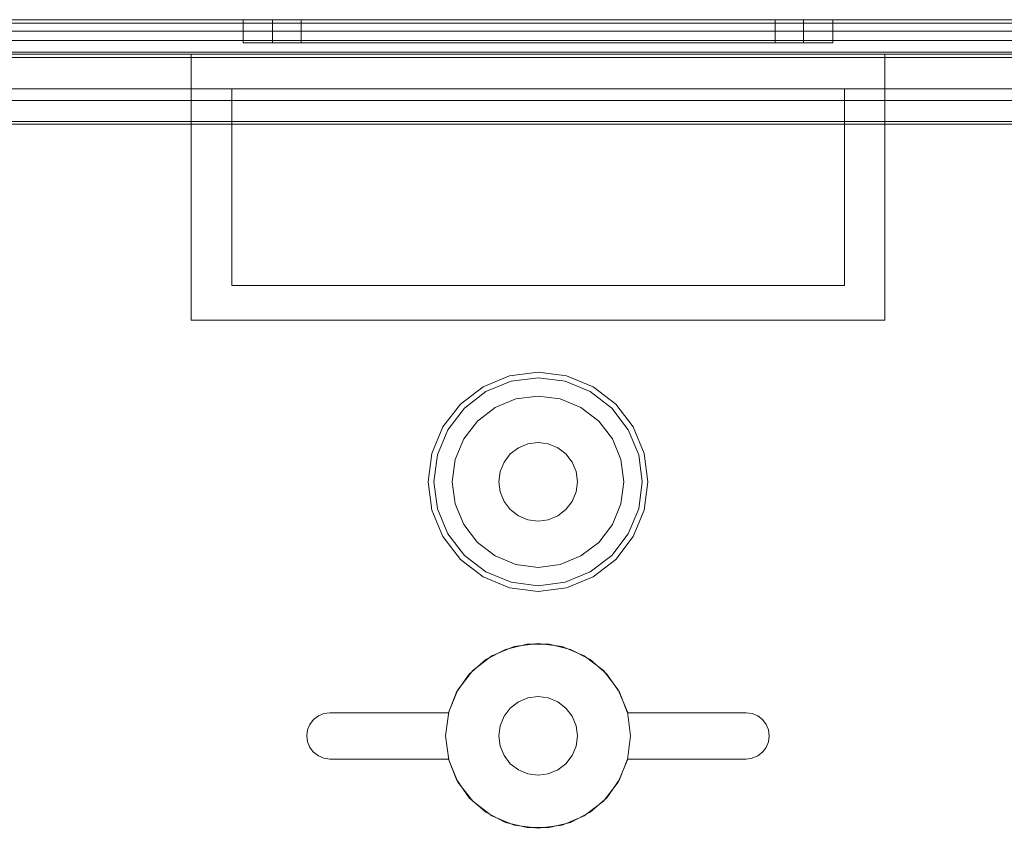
# Model space of a CAD drawing. Extents: x -620 to 300, y 62 to 1112.
# Tile 188 of 235: x 170.676 to 171.341, y 613.251 to 613.798. Entities that reach past the tile are written whole.
import ezdxf

# ---------------------------------------------------------------- set-up
doc = ezdxf.new("R2010")
doc.units = 0
doc.layers.get('0').update_dxf_attribs({"lineweight": 13})

# ---------------------------------------------------------------- blocks, each defined once
blk = doc.blocks.new('Referenz-A06CPVLKL0')
at = {"color": 9, "linetype": 'ByBlock', "lineweight": 13, "ltscale": 0.13, "true_color": 0xc1c9c4}
for p, q in [((171.92468, 613.79751), (170.1278, 613.79751)), ((171.92468, 613.79751), (170.1278, 613.79751)), ((171.02624, 613.79751), (170.21374, 613.79751)), ((170.21374, 613.79751), (171.02624, 613.79751)), ((171.83093, 613.79751), (170.22155, 613.79751)), ((170.22155, 613.79751), (171.83093, 613.79751)), ((170.82702, 613.79751), (170.82702, 613.78189)), ((170.83381, 613.79751), (170.82702, 613.79751)), ((170.82702, 613.79751), (170.83381, 613.79751)), ((170.85371, 613.79751), (170.83381, 613.79751)), ((170.83381, 613.79751), (170.85371, 613.79751)), ((170.84686, 613.79751), (170.84686, 613.78189)), ((170.85298, 613.79751), (170.84686, 613.79751)), ((170.84686, 613.79751), (170.85298, 613.79751)), ((170.8709, 613.79751), (170.85298, 613.79751)), ((170.85298, 613.79751), (170.8709, 613.79751)), ((170.88537, 613.79751), (170.85371, 613.79751)), ((170.85371, 613.79751), (170.88537, 613.79751)), ((170.86608, 613.79751), (170.86608, 613.78189)), ((170.87154, 613.79751), (170.86608, 613.79751)), ((170.86608, 613.79751), (170.87154, 613.79751)), ((170.8994, 613.79751), (170.8709, 613.79751)), ((170.8709, 613.79751), (170.8994, 613.79751)), ((170.88754, 613.79751), (170.87154, 613.79751)), ((170.87154, 613.79751), (170.88754, 613.79751)), ((170.92663, 613.79751), (170.88537, 613.79751)), ((170.88537, 613.79751), (170.92663, 613.79751)), ((170.91299, 613.79751), (170.88754, 613.79751)), ((170.88754, 613.79751), (170.91299, 613.79751)), ((170.93655, 613.79751), (170.8994, 613.79751)), ((170.8994, 613.79751), (170.93655, 613.79751)), ((170.94616, 613.79751), (170.91299, 613.79751)), ((170.91299, 613.79751), (170.94616, 613.79751)), ((170.97468, 613.79751), (170.92663, 613.79751)), ((170.92663, 613.79751), (170.97468, 613.79751)), ((170.97981, 613.79751), (170.93655, 613.79751)), ((170.93655, 613.79751), (170.97981, 613.79751)), ((170.98479, 613.79751), (170.94616, 613.79751)), ((170.94616, 613.79751), (170.98479, 613.79751)), ((171.02624, 613.79751), (170.97468, 613.79751)), ((170.97468, 613.79751), (171.02624, 613.79751)), ((171.02624, 613.79751), (170.97981, 613.79751)), ((170.97981, 613.79751), (171.02624, 613.79751)), ((171.02624, 613.79751), (170.98479, 613.79751)), ((170.98479, 613.79751), (171.02624, 613.79751)), ((171.83874, 613.79751), (171.02624, 613.79751)), ((171.06769, 613.79751), (171.02624, 613.79751)), ((171.07266, 613.79751), (171.02624, 613.79751)), ((171.0778, 613.79751), (171.02624, 613.79751)), ((171.02624, 613.79751), (171.83874, 613.79751)), ((171.02624, 613.79751), (171.06769, 613.79751)), ((171.02624, 613.79751), (171.07266, 613.79751)), ((171.02624, 613.79751), (171.0778, 613.79751)), ((171.10632, 613.79751), (171.06769, 613.79751)), ((171.06769, 613.79751), (171.10632, 613.79751)), ((171.11593, 613.79751), (171.07266, 613.79751)), ((171.07266, 613.79751), (171.11593, 613.79751)), ((171.12585, 613.79751), (171.0778, 613.79751)), ((171.0778, 613.79751), (171.12585, 613.79751)), ((171.13949, 613.79751), (171.10632, 613.79751)), ((171.10632, 613.79751), (171.13949, 613.79751)), ((171.15308, 613.79751), (171.11593, 613.79751)), ((171.11593, 613.79751), (171.15308, 613.79751)), ((171.16711, 613.79751), (171.12585, 613.79751)), ((171.12585, 613.79751), (171.16711, 613.79751)), ((171.16494, 613.79751), (171.13949, 613.79751)), ((171.13949, 613.79751), (171.16494, 613.79751)), ((171.18158, 613.79751), (171.15308, 613.79751)), ((171.15308, 613.79751), (171.18158, 613.79751)), ((171.18094, 613.79751), (171.16494, 613.79751)), ((171.16494, 613.79751), (171.18094, 613.79751)), ((171.19877, 613.79751), (171.16711, 613.79751)), ((171.16711, 613.79751), (171.19877, 613.79751)), ((171.1864, 613.79751), (171.18094, 613.79751)), ((171.18094, 613.79751), (171.1864, 613.79751)), ((171.1995, 613.79751), (171.18158, 613.79751)), ((171.18158, 613.79751), (171.1995, 613.79751)), ((171.1864, 613.78189), (171.1864, 613.79751)), ((171.21867, 613.79751), (171.19877, 613.79751)), ((171.19877, 613.79751), (171.21867, 613.79751)), ((171.20561, 613.79751), (171.1995, 613.79751)), ((171.1995, 613.79751), (171.20561, 613.79751)), ((171.20561, 613.78189), (171.20561, 613.79751)), ((171.22546, 613.79751), (171.21867, 613.79751)), ((171.21867, 613.79751), (171.22546, 613.79751)), ((171.22546, 613.78189), (171.22546, 613.79751)), ((170.21374, 613.7897), (171.02624, 613.7897)), ((170.21374, 613.7897), (171.02624, 613.7897)), ((170.22155, 613.7897), (171.83093, 613.7897)), ((171.83093, 613.7897), (170.22155, 613.7897)), ((171.02624, 613.7897), (171.83874, 613.7897)), ((171.02624, 613.7897), (171.83874, 613.7897)), ((170.82702, 613.78189), (170.83381, 613.78189)), ((170.82702, 613.78189), (170.83381, 613.78189)), ((170.83381, 613.78189), (170.85371, 613.78189)), ((170.83381, 613.78189), (170.85371, 613.78189)), ((170.84686, 613.78189), (170.85298, 613.78189)), ((170.84686, 613.78189), (170.85298, 613.78189)), ((170.85298, 613.78189), (170.8709, 613.78189)), ((170.85298, 613.78189), (170.8709, 613.78189)), ((170.85371, 613.78189), (170.88537, 613.78189)), ((170.85371, 613.78189), (170.88537, 613.78189)), ((170.86608, 613.78189), (170.87154, 613.78189)), ((170.86608, 613.78189), (170.87154, 613.78189)), ((170.8709, 613.78189), (170.8994, 613.78189)), ((170.8709, 613.78189), (170.8994, 613.78189)), ((170.87154, 613.78189), (170.88754, 613.78189)), ((170.87154, 613.78189), (170.88754, 613.78189)), ((170.88537, 613.78189), (170.92663, 613.78189)), ((170.88537, 613.78189), (170.92663, 613.78189)), ((170.88754, 613.78189), (170.91299, 613.78189)), ((170.88754, 613.78189), (170.91299, 613.78189)), ((170.8994, 613.78189), (170.93655, 613.78189)), ((170.8994, 613.78189), (170.93655, 613.78189)), ((170.91299, 613.78189), (170.94616, 613.78189)), ((170.91299, 613.78189), (170.94616, 613.78189)), ((170.92663, 613.78189), (170.97468, 613.78189)), ((170.92663, 613.78189), (170.97468, 613.78189)), ((170.93655, 613.78189), (170.97981, 613.78189)), ((170.93655, 613.78189), (170.97981, 613.78189)), ((170.94616, 613.78189), (170.98479, 613.78189)), ((170.94616, 613.78189), (170.98479, 613.78189)), ((170.97468, 613.78189), (171.02624, 613.78189)), ((170.97468, 613.78189), (171.02624, 613.78189)), ((170.97981, 613.78189), (171.02624, 613.78189)), ((170.97981, 613.78189), (171.02624, 613.78189)), ((170.98479, 613.78189), (171.02624, 613.78189)), ((170.98479, 613.78189), (171.02624, 613.78189)), ((171.02624, 613.78189), (171.06769, 613.78189)), ((171.02624, 613.78189), (171.07266, 613.78189)), ((171.02624, 613.78189), (171.0778, 613.78189)), ((171.02624, 613.78189), (171.06769, 613.78189)), ((171.02624, 613.78189), (171.0778, 613.78189)), ((171.02624, 613.78189), (171.07266, 613.78189)), ((171.06769, 613.78189), (171.10632, 613.78189)), ((171.06769, 613.78189), (171.10632, 613.78189)), ((171.07266, 613.78189), (171.11593, 613.78189)), ((171.07266, 613.78189), (171.11593, 613.78189)), ((171.0778, 613.78189), (171.12585, 613.78189)), ((171.0778, 613.78189), (171.12585, 613.78189)), ((171.10632, 613.78189), (171.13949, 613.78189)), ((171.10632, 613.78189), (171.13949, 613.78189)), ((171.11593, 613.78189), (171.15308, 613.78189)), ((171.11593, 613.78189), (171.15308, 613.78189)), ((171.12585, 613.78189), (171.16711, 613.78189)), ((171.12585, 613.78189), (171.16711, 613.78189)), ((171.13949, 613.78189), (171.16494, 613.78189)), ((171.13949, 613.78189), (171.16494, 613.78189)), ((171.15308, 613.78189), (171.18158, 613.78189)), ((171.15308, 613.78189), (171.18158, 613.78189)), ((171.16494, 613.78189), (171.18094, 613.78189)), ((171.16494, 613.78189), (171.18094, 613.78189)), ((171.16711, 613.78189), (171.19877, 613.78189)), ((171.16711, 613.78189), (171.19877, 613.78189)), ((171.18094, 613.78189), (171.1864, 613.78189)), ((171.18094, 613.78189), (171.1864, 613.78189)), ((171.18158, 613.78189), (171.1995, 613.78189)), ((171.18158, 613.78189), (171.1995, 613.78189)), ((171.19877, 613.78189), (171.21867, 613.78189)), ((171.19877, 613.78189), (171.21867, 613.78189)), ((171.1995, 613.78189), (171.20561, 613.78189)), ((171.1995, 613.78189), (171.20561, 613.78189)), ((171.21867, 613.78189), (171.22546, 613.78189)), ((171.21867, 613.78189), (171.22546, 613.78189)), ((170.1278, 613.77564), (171.92468, 613.77564)), ((170.1278, 613.77408), (170.79186, 613.77408)), ((171.78718, 613.77564), (170.2653, 613.77564)), ((170.79186, 613.68423), (170.79186, 613.77408)), ((170.79186, 613.77408), (171.02624, 613.77408)), ((170.79186, 613.77408), (170.79186, 613.77408)), ((170.79186, 613.77408), (171.02624, 613.77408)), ((170.79186, 613.68423), (170.79186, 613.77408)), ((171.02624, 613.77408), (171.26061, 613.77408)), ((171.02624, 613.77408), (171.26061, 613.77408)), ((171.26061, 613.77408), (171.26061, 613.68423)), ((171.26061, 613.77408), (171.26061, 613.77408)), ((171.26061, 613.77408), (171.26061, 613.68423)), ((171.26061, 613.77408), (171.92468, 613.77408)), ((170.2653, 613.75064), (171.78718, 613.75064)), ((170.81921, 613.75064), (170.2653, 613.75064)), ((171.23327, 613.75064), (170.81921, 613.75064)), ((170.81921, 613.75064), (170.81921, 613.72876)), ((170.81921, 613.72876), (170.81921, 613.75064)), ((170.81921, 613.75064), (170.81921, 613.75064)), ((171.23327, 613.75064), (171.23327, 613.72876)), ((171.78718, 613.75064), (171.23327, 613.75064)), ((171.23327, 613.72876), (171.23327, 613.75064)), ((171.23327, 613.75064), (171.23327, 613.75064)), ((170.23916, 613.72876), (170.81921, 613.72876)), ((170.81921, 613.72876), (170.23936, 613.72876)), ((170.81921, 613.61783), (170.81921, 613.72876)), ((170.81921, 613.72876), (170.81921, 613.68423)), ((170.81921, 613.72876), (170.81921, 613.72876)), ((171.23327, 613.72876), (171.23327, 613.61783)), ((171.55979, 613.72876), (171.23327, 613.72876)), ((171.23327, 613.72876), (171.55979, 613.72876)), ((171.23327, 613.68423), (171.23327, 613.72876)), ((171.23327, 613.72876), (171.23327, 613.72876)), ((170.79186, 613.59439), (170.79186, 613.68423)), ((170.79186, 613.59439), (170.79186, 613.68423)), ((170.81921, 613.68423), (170.81921, 613.61783)), ((171.23327, 613.61783), (171.23327, 613.68423)), ((171.26061, 613.68423), (171.26061, 613.59439)), ((171.26061, 613.68423), (171.26061, 613.59439)), ((171.23327, 613.61783), (170.81921, 613.61783)), ((170.81921, 613.61783), (171.23327, 613.61783)), ((170.81921, 613.61783), (170.81921, 613.61783)), ((171.23327, 613.61783), (171.23327, 613.61783)), ((171.02624, 613.59439), (170.79186, 613.59439)), ((170.79186, 613.59439), (170.79186, 613.59439)), ((171.02624, 613.59439), (170.79186, 613.59439)), ((171.26061, 613.59439), (171.02624, 613.59439)), ((171.26061, 613.59439), (171.02624, 613.59439)), ((171.26061, 613.59439), (171.26061, 613.59439)), ((171.00703, 613.5567), (170.98913, 613.54929)), ((171.02624, 613.55923), (171.00703, 613.5567)), ((171.04545, 613.5567), (171.02624, 613.55923)), ((171.06335, 613.54929), (171.04545, 613.5567)), ((171.00802, 613.55301), (170.99104, 613.54598)), ((171.02624, 613.55541), (171.00802, 613.55301)), ((171.04446, 613.55301), (171.02624, 613.55541)), ((171.06144, 613.54598), (171.04446, 613.55301)), ((170.98913, 613.54929), (170.97376, 613.53749)), ((170.99104, 613.54598), (170.97646, 613.53479)), ((171.07602, 613.53479), (171.06144, 613.54598)), ((171.07872, 613.53749), (171.06335, 613.54929)), ((170.97376, 613.53749), (170.96196, 613.52212)), ((171.01124, 613.54101), (170.99725, 613.53522)), ((171.01124, 613.54101), (170.99725, 613.53522)), ((171.02624, 613.54298), (171.01124, 613.54101)), ((171.02624, 613.54298), (171.01124, 613.54101)), ((171.04124, 613.54101), (171.02624, 613.54298)), ((171.04124, 613.54101), (171.02624, 613.54298)), ((171.05522, 613.53522), (171.04124, 613.54101)), ((171.05522, 613.53522), (171.04124, 613.54101)), ((171.09051, 613.52212), (171.07872, 613.53749)), ((170.97646, 613.53479), (170.96527, 613.52021)), ((170.99725, 613.53522), (170.98525, 613.526)), ((170.99725, 613.53522), (170.98525, 613.526)), ((171.06723, 613.526), (171.05522, 613.53522)), ((171.06723, 613.526), (171.05522, 613.53522)), ((171.08721, 613.52021), (171.07602, 613.53479)), ((170.98525, 613.526), (170.97604, 613.514)), ((170.98525, 613.526), (170.97604, 613.514)), ((171.07644, 613.514), (171.06723, 613.526)), ((171.07644, 613.514), (171.06723, 613.526)), ((170.96196, 613.52212), (170.95455, 613.50422)), ((170.96527, 613.52021), (170.95824, 613.50323)), ((171.09424, 613.50323), (171.08721, 613.52021)), ((171.09793, 613.50422), (171.09051, 613.52212)), ((170.97604, 613.514), (170.97025, 613.50002)), ((170.97604, 613.514), (170.97025, 613.50002)), ((171.01296, 613.50802), (171.01936, 613.51067)), ((171.01936, 613.51067), (171.01296, 613.50802)), ((171.01936, 613.51067), (171.02624, 613.51158)), ((171.02624, 613.51158), (171.01936, 613.51067)), ((171.02624, 613.51158), (171.03311, 613.51067)), ((171.03311, 613.51067), (171.02624, 613.51158)), ((171.03311, 613.51067), (171.03952, 613.50802)), ((171.03952, 613.50802), (171.03311, 613.51067)), ((171.08223, 613.50002), (171.07644, 613.514)), ((171.08223, 613.50002), (171.07644, 613.514)), ((170.95455, 613.50422), (170.95202, 613.48501)), ((171.00324, 613.4983), (171.00746, 613.5038)), ((171.00746, 613.5038), (171.00324, 613.4983)), ((171.00746, 613.5038), (171.01296, 613.50802)), ((171.01296, 613.50802), (171.00746, 613.5038)), ((171.03952, 613.50802), (171.04502, 613.5038)), ((171.04502, 613.5038), (171.03952, 613.50802)), ((171.04502, 613.5038), (171.04924, 613.4983)), ((171.04924, 613.4983), (171.04502, 613.5038)), ((171.10046, 613.48501), (171.09793, 613.50422)), ((170.95824, 613.50323), (170.95584, 613.48501)), ((170.97025, 613.50002), (170.96827, 613.48501)), ((170.97025, 613.50002), (170.96827, 613.48501)), ((171.00058, 613.49189), (171.00324, 613.4983)), ((171.00324, 613.4983), (171.00058, 613.49189)), ((171.04924, 613.4983), (171.0519, 613.49189)), ((171.0519, 613.49189), (171.04924, 613.4983)), ((171.08421, 613.48501), (171.08223, 613.50002)), ((171.08421, 613.48501), (171.08223, 613.50002)), ((171.09664, 613.48501), (171.09424, 613.50323)), ((170.99968, 613.48501), (171.00058, 613.49189)), ((171.00058, 613.49189), (170.99968, 613.48501)), ((171.0519, 613.49189), (171.0528, 613.48501)), ((171.0528, 613.48501), (171.0519, 613.49189)), ((170.95202, 613.48501), (170.95455, 613.4658)), ((170.95584, 613.48501), (170.95824, 613.46679)), ((170.96827, 613.48501), (170.97025, 613.47001)), ((170.96827, 613.48501), (170.97025, 613.47001)), ((171.00058, 613.47814), (170.99968, 613.48501)), ((170.99968, 613.48501), (171.00058, 613.47814)), ((171.0528, 613.48501), (171.0519, 613.47814)), ((171.0519, 613.47814), (171.0528, 613.48501)), ((171.08223, 613.47001), (171.08421, 613.48501)), ((171.08223, 613.47001), (171.08421, 613.48501)), ((171.09424, 613.46679), (171.09664, 613.48501)), ((171.09793, 613.4658), (171.10046, 613.48501)), ((171.00324, 613.47173), (171.00058, 613.47814)), ((171.00058, 613.47814), (171.00324, 613.47173)), ((171.0519, 613.47814), (171.04924, 613.47173)), ((171.04924, 613.47173), (171.0519, 613.47814)), ((171.00746, 613.46623), (171.00324, 613.47173)), ((171.00324, 613.47173), (171.00746, 613.46623)), ((171.04924, 613.47173), (171.04502, 613.46623)), ((171.04502, 613.46623), (171.04924, 613.47173)), ((170.95455, 613.4658), (170.96196, 613.4479)), ((170.95824, 613.46679), (170.96527, 613.44981)), ((170.97025, 613.47001), (170.97604, 613.45603)), ((170.97025, 613.47001), (170.97604, 613.45603)), ((171.01296, 613.46201), (171.00746, 613.46623)), ((171.00746, 613.46623), (171.01296, 613.46201)), ((171.04502, 613.46623), (171.03952, 613.46201)), ((171.03952, 613.46201), (171.04502, 613.46623)), ((171.07644, 613.45603), (171.08223, 613.47001)), ((171.07644, 613.45603), (171.08223, 613.47001)), ((171.08721, 613.44981), (171.09424, 613.46679)), ((171.09051, 613.4479), (171.09793, 613.4658)), ((171.01936, 613.45936), (171.01296, 613.46201)), ((171.01296, 613.46201), (171.01936, 613.45936)), ((171.02624, 613.45845), (171.01936, 613.45936)), ((171.01936, 613.45936), (171.02624, 613.45845)), ((171.03311, 613.45936), (171.02624, 613.45845)), ((171.02624, 613.45845), (171.03311, 613.45936)), ((171.03952, 613.46201), (171.03311, 613.45936)), ((171.03311, 613.45936), (171.03952, 613.46201)), ((170.97604, 613.45603), (170.98525, 613.44402)), ((170.97604, 613.45603), (170.98525, 613.44402)), ((171.06723, 613.44402), (171.07644, 613.45603)), ((171.06723, 613.44402), (171.07644, 613.45603)), ((170.96196, 613.4479), (170.97376, 613.43253)), ((170.96527, 613.44981), (170.97646, 613.43523)), ((170.98525, 613.44402), (170.99725, 613.43481)), ((170.98525, 613.44402), (170.99725, 613.43481)), ((171.05522, 613.43481), (171.06723, 613.44402)), ((171.05522, 613.43481), (171.06723, 613.44402)), ((171.07602, 613.43523), (171.08721, 613.44981)), ((171.07872, 613.43253), (171.09051, 613.4479)), ((170.97376, 613.43253), (170.98913, 613.42074)), ((170.97646, 613.43523), (170.99104, 613.42405)), ((170.99725, 613.43481), (171.01124, 613.42902)), ((170.99725, 613.43481), (171.01124, 613.42902)), ((171.04124, 613.42902), (171.05522, 613.43481)), ((171.04124, 613.42902), (171.05522, 613.43481)), ((171.06144, 613.42405), (171.07602, 613.43523)), ((171.06335, 613.42074), (171.07872, 613.43253)), ((170.99104, 613.42405), (171.00802, 613.41701)), ((171.01124, 613.42902), (171.02624, 613.42705)), ((171.01124, 613.42902), (171.02624, 613.42705)), ((171.02624, 613.42705), (171.04124, 613.42902)), ((171.02624, 613.42705), (171.04124, 613.42902)), ((171.04446, 613.41701), (171.06144, 613.42405)), ((170.98913, 613.42074), (171.00703, 613.41332)), ((171.00802, 613.41701), (171.02624, 613.41461)), ((171.02624, 613.41461), (171.04446, 613.41701)), ((171.04545, 613.41332), (171.06335, 613.42074)), ((171.00703, 613.41332), (171.02624, 613.4108)), ((171.02624, 613.4108), (171.04545, 613.41332)), ((170.99099, 613.36475), (171.00425, 613.37164)), ((171.00425, 613.37164), (170.99099, 613.36475)), ((171.01006, 613.37351), (170.99499, 613.36727)), ((171.01006, 613.37351), (170.99499, 613.36727)), ((171.00425, 613.37164), (171.01877, 613.37519)), ((171.01877, 613.37519), (171.00425, 613.37164)), ((171.02624, 613.37564), (171.01006, 613.37351)), ((171.02624, 613.37564), (171.01006, 613.37351)), ((171.01877, 613.37519), (171.03371, 613.37519)), ((171.03371, 613.37519), (171.01877, 613.37519)), ((171.04242, 613.37351), (171.02624, 613.37564)), ((171.04242, 613.37351), (171.02624, 613.37564)), ((171.03371, 613.37519), (171.04823, 613.37164)), ((171.04823, 613.37164), (171.03371, 613.37519)), ((171.05749, 613.36727), (171.04242, 613.37351)), ((171.05749, 613.36727), (171.04242, 613.37351)), ((171.04823, 613.37164), (171.06149, 613.36475)), ((171.06149, 613.36475), (171.04823, 613.37164)), ((170.97975, 613.35491), (170.99099, 613.36475)), ((170.99099, 613.36475), (170.97975, 613.35491)), ((170.99499, 613.36727), (170.98204, 613.35733)), ((170.99499, 613.36727), (170.98204, 613.35733)), ((171.07043, 613.35733), (171.05749, 613.36727)), ((171.07043, 613.35733), (171.05749, 613.36727)), ((171.06149, 613.36475), (171.07273, 613.35491)), ((171.07273, 613.35491), (171.06149, 613.36475)), ((170.98204, 613.35733), (170.97211, 613.34439)), ((170.98204, 613.35733), (170.97211, 613.34439)), ((171.08037, 613.34439), (171.07043, 613.35733)), ((171.08037, 613.34439), (171.07043, 613.35733)), ((170.97116, 613.34268), (170.97975, 613.35491)), ((170.97975, 613.35491), (170.97116, 613.34268)), ((171.07273, 613.35491), (171.08132, 613.34268)), ((171.08132, 613.34268), (171.07273, 613.35491)), ((170.97211, 613.34439), (170.96587, 613.32932)), ((170.97211, 613.34439), (170.96587, 613.32932)), ((171.08661, 613.32932), (171.08037, 613.34439)), ((171.08661, 613.32932), (171.08037, 613.34439)), ((170.96572, 613.32876), (170.97116, 613.34268)), ((170.97116, 613.34268), (170.96572, 613.32876)), ((171.01936, 613.3388), (171.01296, 613.33614)), ((171.01296, 613.33614), (171.01936, 613.3388)), ((171.02624, 613.3397), (171.01936, 613.3388)), ((171.01936, 613.3388), (171.02624, 613.3397)), ((171.03311, 613.3388), (171.02624, 613.3397)), ((171.02624, 613.3397), (171.03311, 613.3388)), ((171.03952, 613.33614), (171.03311, 613.3388)), ((171.03311, 613.3388), (171.03952, 613.33614)), ((171.08132, 613.34268), (171.08675, 613.32876)), ((171.08675, 613.32876), (171.08132, 613.34268)), ((171.00746, 613.33192), (171.00324, 613.32642)), ((171.00324, 613.32642), (171.00746, 613.33192)), ((171.01296, 613.33614), (171.00746, 613.33192)), ((171.00746, 613.33192), (171.01296, 613.33614)), ((171.04502, 613.33192), (171.03952, 613.33614)), ((171.03952, 613.33614), (171.04502, 613.33192)), ((171.04924, 613.32642), (171.04502, 613.33192)), ((171.04502, 613.33192), (171.04924, 613.32642)), ((170.87208, 613.32095), (170.87457, 613.32419)), ((170.87457, 613.32419), (170.87208, 613.32095)), ((170.87457, 613.32419), (170.8778, 613.32667)), ((170.8778, 613.32667), (170.87457, 613.32419)), ((170.8778, 613.32667), (170.88157, 613.32823)), ((170.88157, 613.32823), (170.8778, 613.32667)), ((170.88157, 613.32823), (170.88561, 613.32876)), ((170.88561, 613.32876), (170.88157, 613.32823)), ((170.88561, 613.32876), (170.96572, 613.32876)), ((170.96572, 613.32876), (170.88561, 613.32876)), ((170.88561, 613.32876), (170.88561, 613.32876)), ((170.96587, 613.32932), (170.96374, 613.31314)), ((170.96587, 613.32932), (170.96374, 613.31314)), ((170.96572, 613.32876), (170.96572, 613.32876)), ((171.00324, 613.32642), (171.00058, 613.32001)), ((171.00058, 613.32001), (171.00324, 613.32642)), ((171.0519, 613.32001), (171.04924, 613.32642)), ((171.04924, 613.32642), (171.0519, 613.32001)), ((171.08874, 613.31314), (171.08661, 613.32932)), ((171.08874, 613.31314), (171.08661, 613.32932)), ((171.08675, 613.32876), (171.16686, 613.32876)), ((171.16686, 613.32876), (171.08675, 613.32876)), ((171.08675, 613.32876), (171.08675, 613.32876)), ((171.16686, 613.32876), (171.17091, 613.32823)), ((171.17091, 613.32823), (171.16686, 613.32876)), ((171.16686, 613.32876), (171.16686, 613.32876)), ((171.17091, 613.32823), (171.17468, 613.32667)), ((171.17468, 613.32667), (171.17091, 613.32823)), ((171.17468, 613.32667), (171.17791, 613.32419)), ((171.17791, 613.32419), (171.17468, 613.32667)), ((171.17791, 613.32419), (171.1804, 613.32095)), ((171.1804, 613.32095), (171.17791, 613.32419)), ((170.86999, 613.31314), (170.87052, 613.31718)), ((170.87052, 613.31718), (170.86999, 613.31314)), ((170.87052, 613.31718), (170.87208, 613.32095)), ((170.87208, 613.32095), (170.87052, 613.31718)), ((171.00058, 613.32001), (170.99968, 613.31314)), ((170.99968, 613.31314), (171.00058, 613.32001)), ((171.0528, 613.31314), (171.0519, 613.32001)), ((171.0519, 613.32001), (171.0528, 613.31314)), ((171.1804, 613.32095), (171.18196, 613.31718)), ((171.18196, 613.31718), (171.1804, 613.32095)), ((171.18196, 613.31718), (171.18249, 613.31314)), ((171.18249, 613.31314), (171.18196, 613.31718)), ((170.87052, 613.30909), (170.86999, 613.31314)), ((170.86999, 613.31314), (170.87052, 613.30909)), ((170.96374, 613.31314), (170.96587, 613.29696)), ((170.96374, 613.31314), (170.96587, 613.29696)), ((170.99968, 613.31314), (171.00058, 613.30626)), ((171.00058, 613.30626), (170.99968, 613.31314)), ((171.0519, 613.30626), (171.0528, 613.31314)), ((171.0528, 613.31314), (171.0519, 613.30626)), ((171.08661, 613.29696), (171.08874, 613.31314)), ((171.08661, 613.29696), (171.08874, 613.31314)), ((171.18249, 613.31314), (171.18196, 613.30909)), ((171.18196, 613.30909), (171.18249, 613.31314)), ((170.87208, 613.30533), (170.87052, 613.30909)), ((170.87052, 613.30909), (170.87208, 613.30533)), ((170.87457, 613.30209), (170.87208, 613.30533)), ((170.87208, 613.30533), (170.87457, 613.30209)), ((171.00058, 613.30626), (171.00324, 613.29986)), ((171.00324, 613.29986), (171.00058, 613.30626)), ((171.04924, 613.29986), (171.0519, 613.30626)), ((171.0519, 613.30626), (171.04924, 613.29986)), ((171.1804, 613.30533), (171.17791, 613.30209)), ((171.17791, 613.30209), (171.1804, 613.30533)), ((171.18196, 613.30909), (171.1804, 613.30533)), ((171.1804, 613.30533), (171.18196, 613.30909)), ((170.8778, 613.29961), (170.87457, 613.30209)), ((170.87457, 613.30209), (170.8778, 613.29961)), ((170.88157, 613.29805), (170.8778, 613.29961)), ((170.8778, 613.29961), (170.88157, 613.29805)), ((170.88561, 613.29751), (170.88157, 613.29805)), ((170.88157, 613.29805), (170.88561, 613.29751)), ((170.96572, 613.29751), (170.88561, 613.29751)), ((170.88561, 613.29751), (170.96572, 613.29751)), ((170.88561, 613.29751), (170.88561, 613.29751)), ((170.97116, 613.2836), (170.96572, 613.29751)), ((170.96572, 613.29751), (170.97116, 613.2836)), ((170.96572, 613.29751), (170.96572, 613.29751)), ((171.00324, 613.29986), (171.00746, 613.29436)), ((171.00746, 613.29436), (171.00324, 613.29986)), ((171.04502, 613.29436), (171.04924, 613.29986)), ((171.04924, 613.29986), (171.04502, 613.29436)), ((171.08675, 613.29751), (171.08132, 613.2836)), ((171.08132, 613.2836), (171.08675, 613.29751)), ((171.16686, 613.29751), (171.08675, 613.29751)), ((171.08675, 613.29751), (171.16686, 613.29751)), ((171.08675, 613.29751), (171.08675, 613.29751)), ((171.17091, 613.29805), (171.16686, 613.29751)), ((171.16686, 613.29751), (171.17091, 613.29805)), ((171.16686, 613.29751), (171.16686, 613.29751)), ((171.17468, 613.29961), (171.17091, 613.29805)), ((171.17091, 613.29805), (171.17468, 613.29961)), ((171.17791, 613.30209), (171.17468, 613.29961)), ((171.17468, 613.29961), (171.17791, 613.30209)), ((170.96587, 613.29696), (170.97211, 613.28189)), ((170.96587, 613.29696), (170.97211, 613.28189)), ((171.00746, 613.29436), (171.01296, 613.29014)), ((171.01296, 613.29014), (171.00746, 613.29436)), ((171.03952, 613.29014), (171.04502, 613.29436)), ((171.04502, 613.29436), (171.03952, 613.29014)), ((171.08037, 613.28189), (171.08661, 613.29696)), ((171.08037, 613.28189), (171.08661, 613.29696)), ((171.01296, 613.29014), (171.01936, 613.28748)), ((171.01936, 613.28748), (171.01296, 613.29014)), ((171.01936, 613.28748), (171.02624, 613.28658)), ((171.02624, 613.28658), (171.01936, 613.28748)), ((171.02624, 613.28658), (171.03311, 613.28748)), ((171.03311, 613.28748), (171.02624, 613.28658)), ((171.03311, 613.28748), (171.03952, 613.29014)), ((171.03952, 613.29014), (171.03311, 613.28748)), ((170.97975, 613.27137), (170.97116, 613.2836)), ((170.97116, 613.2836), (170.97975, 613.27137)), ((170.97211, 613.28189), (170.98204, 613.26894)), ((170.97211, 613.28189), (170.98204, 613.26894)), ((171.07043, 613.26894), (171.08037, 613.28189)), ((171.07043, 613.26894), (171.08037, 613.28189)), ((171.08132, 613.2836), (171.07273, 613.27137)), ((171.07273, 613.27137), (171.08132, 613.2836)), ((170.99099, 613.26153), (170.97975, 613.27137)), ((170.97975, 613.27137), (170.99099, 613.26153)), ((171.07273, 613.27137), (171.06149, 613.26153)), ((171.06149, 613.26153), (171.07273, 613.27137)), ((170.98204, 613.26894), (170.99499, 613.25901)), ((170.98204, 613.26894), (170.99499, 613.25901)), ((171.05749, 613.25901), (171.07043, 613.26894)), ((171.05749, 613.25901), (171.07043, 613.26894)), ((171.00425, 613.25463), (170.99099, 613.26153)), ((170.99099, 613.26153), (171.00425, 613.25463)), ((170.99499, 613.25901), (171.01006, 613.25277)), ((170.99499, 613.25901), (171.01006, 613.25277)), ((171.04242, 613.25277), (171.05749, 613.25901)), ((171.04242, 613.25277), (171.05749, 613.25901)), ((171.06149, 613.26153), (171.04823, 613.25463)), ((171.04823, 613.25463), (171.06149, 613.26153)), ((171.01877, 613.25109), (171.00425, 613.25463)), ((171.00425, 613.25463), (171.01877, 613.25109)), ((171.01006, 613.25277), (171.02624, 613.25064)), ((171.01006, 613.25277), (171.02624, 613.25064)), ((171.03371, 613.25109), (171.01877, 613.25109)), ((171.01877, 613.25109), (171.03371, 613.25109)), ((171.02624, 613.25064), (171.04242, 613.25277)), ((171.02624, 613.25064), (171.04242, 613.25277)), ((171.04823, 613.25463), (171.03371, 613.25109)), ((171.03371, 613.25109), (171.04823, 613.25463))]:
    blk.add_line(p, q, dxfattribs=at)
at = {"color": 251, "linetype": 'ByBlock', "lineweight": 13, "ltscale": 0.13, "true_color": 0x636363}
for p, q in [((171.92468, 613.79751), (170.1278, 613.79751)), ((171.92468, 613.79526), (170.1278, 613.79526)), ((171.78718, 613.78345), (170.2653, 613.78345)), ((170.2653, 613.78345), (171.78718, 613.78345)), ((170.1278, 613.77183), (171.92468, 613.77183)), ((170.2653, 613.74283), (171.78718, 613.74283)), ((171.78718, 613.74283), (170.2653, 613.74283)), ((170.26061, 613.72876), (171.79186, 613.72876)), ((170.26259, 613.72679), (171.78989, 613.72679))]:
    blk.add_line(p, q, dxfattribs=at)

msp = doc.modelspace()

# ---------------------------------------------------------------- block references
at = {"color": 8, "lineweight": 25, "ltscale": 0.25, "true_color": 0x808080}
msp.add_blockref('Referenz-A06CPVLKL0', (0, 0), dxfattribs=at)

doc.saveas('drawing.dxf')
